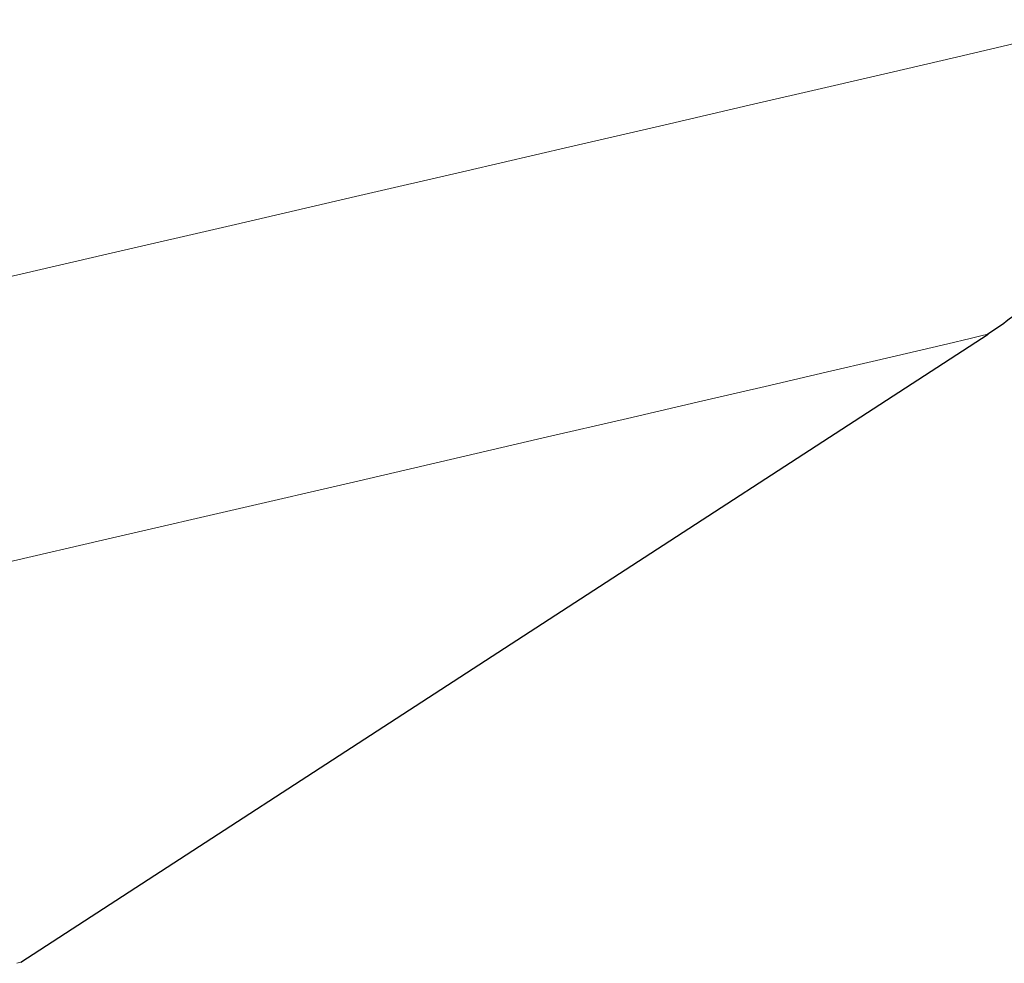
# Model space of a CAD drawing. Header units: millimetres. Extents: x 8 to 1329, y 12 to 1074.
# Tile 256 of 256: x 1317.21 to 1318.209, y 1053.344 to 1054.302. Entities that reach past the tile are written whole.
import ezdxf

# ---------------------------------------------------------------- set-up
doc = ezdxf.new("R2010")
doc.units = ezdxf.units.MM

msp = doc.modelspace()

# ---------------------------------------------------------------- linework, layer by layer
at = {"color": 7, "linetype": 'Continuous', "lineweight": 30}
msp.add_line((1317.21078, 1053.34495), (1318.19253, 1053.9825), dxfattribs=at)
at = {"color": 252, "linetype": 'Continuous', "lineweight": 0, "flags": 128}
for points in [[(1317.15916, 1054.03135), (1317.29811, 1054.06354), (1317.42854, 1054.09376), (1317.55036, 1054.122), (1317.6635, 1054.14824), (1317.76787, 1054.17246), (1317.86341, 1054.19463), (1317.95005, 1054.21475), (1318.02772, 1054.2328), (1318.09638, 1054.24878), (1318.15598, 1054.26266), (1318.20648, 1054.27444), (1318.24784, 1054.28411), (1318.28004, 1054.29167), (1318.30305, 1054.2971), (1318.31686, 1054.30041), (1318.32145, 1054.30159)], [(1318.19253, 1053.9825), (1318.188, 1053.98134), (1318.17439, 1053.97808), (1318.15171, 1053.97272), (1318.11998, 1053.96527), (1318.07921, 1053.95574), (1318.02943, 1053.94413), (1317.97068, 1053.93045), (1317.903, 1053.9147), (1317.82644, 1053.89691), (1317.74104, 1053.87707), (1317.64687, 1053.85522), (1317.54399, 1053.83135), (1317.43247, 1053.80549), (1317.31239, 1053.77765), (1317.18383, 1053.74786)], [(1317.21078, 1053.34495), (1317.20662, 1053.34388)]]:
    msp.add_lwpolyline(points, dxfattribs=at)
at = {"color": 7, "linetype": 'Continuous', "lineweight": 30}
msp.add_open_spline([(1318.19089, 1053.98167), (1318.19766, 1053.98615), (1318.21308, 1053.99634), (1318.23581, 1054.01591), (1318.25912, 1054.04038), (1318.28059, 1054.06912), (1318.29909, 1054.10144), (1318.31373, 1054.13664), (1318.32388, 1054.17393), (1318.32929, 1054.2126), (1318.32918, 1054.25311), (1318.32638, 1054.28312), (1318.3217, 1054.29928), (1318.32104, 1054.30154)], degree=3, knots=[0, 0, 0, 0, 0.066538, 0.151442, 0.243829, 0.341617, 0.442887, 0.546336, 0.651154, 0.756838, 0.863064, 0.98087, 1, 1, 1, 1], dxfattribs=at)

doc.saveas('drawing.dxf')
